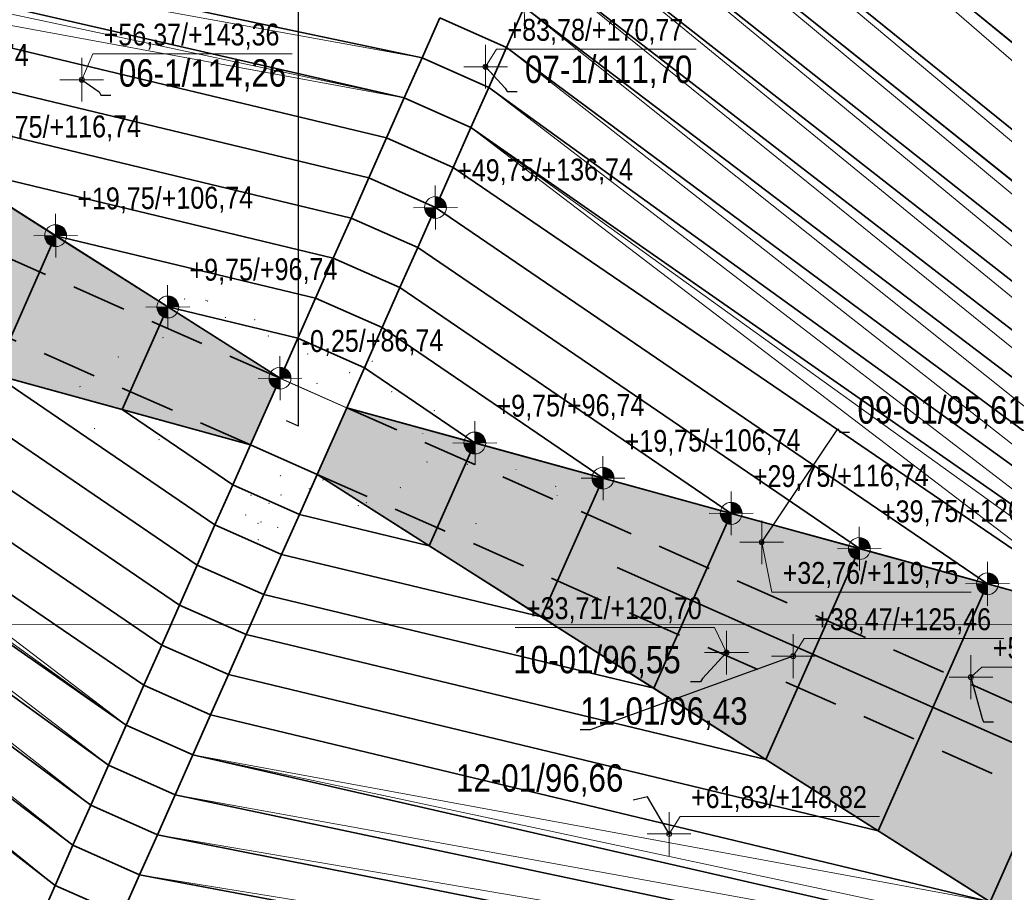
# Model space of a CAD drawing. Header units: metres. Extents: x -1307 to 1311, y -1238 to 1176.
# Tile 5 of 9: x -124 to 326, y -210 to 188. Entities that reach past the tile are written whole.
import ezdxf
from ezdxf.xclip import XClip

# ---------------------------------------------------------------- set-up
doc = ezdxf.new("R2010")
doc.units = ezdxf.units.M
doc.header["$MEASUREMENT"] = 0
doc.header["$XCLIPFRAME"] = 0
for name, pattern in [('Kropki i Kreski', [36, 18, -9, 0, -9]), ('Przerywana długa', [39, 25, -14]), ('Wipeout_Contour', [1, 0, -1])]:
    doc.linetypes.add(name, pattern=pattern)
for name, color, linetype, lineweight in [('450-K Belki21', 37, 'Continuous', 5), ('450-K Belki69', 41, 'Continuous', 13), ('703-L Płaszczyzny podejścia 2D3', 152, 'Continuous', 30), ('703-L Płaszczyzny podejścia 2D38', 171, 'Continuous', 35), ('704-L Płaszczyzny podejścia 3D2', 4, 'Continuous', 20), ('704-L Płaszczyzny podejścia 3D38', 171, 'Continuous', 35), ('704-L Płaszczyzny podejścia 3D93', 254, 'Continuous', 13), ('707-L Rzędne wysokościowe1', 7, 'Continuous', 13), ('707-L Rzędne wysokościowe25', 5, 'Continuous', 13), ('708-L Opisy_ numeracja obiektów dla 1km85', 1, 'Continuous', 25), ('716-L Wymiary opisy dla 1 km1', 7, 'Continuous', 13), ('716-L Wymiary opisy dla 1 km251', 4, 'Continuous', 13), ('722-L Obiekty_Latarnie_ słupy_ anteny1', 7, 'Continuous', 13), ('723-L Obiekty_Latarnie_ słupy_ anteny dla 1km1', 7, 'Continuous', 13), ('810-G Ogólne2', 4, 'Continuous', 20), ('810-G Ogólne3', 152, 'Continuous', 30), ('Zrzut ekranu 2023-11-15 13.18.52_2_01', 7, 'Continuous', 13), ('Zrzut ekranu 2023-11-15 13.18.52_2_701-L Mapa 1km3', 152, 'Continuous', 30), ('Zrzut ekranu 2023-11-15 13.19.05_3_01', 7, 'Continuous', 13), ('Zrzut ekranu 2023-11-15 13.19.05_3_701-L Mapa 1km3', 152, 'Continuous', 30)]:
    doc.layers.add(name, color=color, linetype=linetype, lineweight=lineweight)
for name, color, linetype in [('701-L Mapa 1km', 7, 'Continuous'), ('Zrzut ekranu 2023-11-15 13.18.52_2_701-L Mapa 1km', 7, 'Continuous'), ('Zrzut ekranu 2023-11-15 13.19.05_3_701-L Mapa 1km', 7, 'Continuous')]:
    doc.layers.add(name, color=color, linetype=linetype)
doc.styles.add('STYL_AUTOMATYCZNY_2', font='ARIALN.TTF')
doc.dimstyles.new('STYL_AUTOMATYCZNY__2', dxfattribs={"dimtxt": 0.18, "dimasz": 4.56, "dimexe": 0.18, "dimexo": 0.0625, "dimgap": 0, "dimtad": 0, "dimtih": 1, "dimtoh": 1, "dimdec": 4, "dimzin": 0, "dimdsep": 46, "dimcen": 0.09, "dimadec": 0, "dimazin": 0, "dimtfac": 1, "dimtdec": 4, "dimtmove": 0, "dimatfit": 3, "dimldrblk": 'ARROWHEAD_7', "dimfxl": 1, "dimtolj": 1, "dimtzin": 0, "dimarcsym": 0})
picture_1 = doc.add_image_def('image1.png', size_in_pixel=(3440, 1440))
picture_2 = doc.add_image_def('image2.png', size_in_pixel=(3440, 1440))

# ---------------------------------------------------------------- blocks, each defined once
blk = doc.blocks.new('Rysunek_1_2', base_point=(-2810.53, -749.43))
at = {"color": 254, "linetype": 'Wipeout_Contour', "lineweight": 0, "ltscale": 6143.210791}
blk.add_wipeout([(-1307.19, -88.4), (1310.77, -88.4), (1310.77, 1175.97), (-1307.19, 1175.97)], dxfattribs=at).dxf.layer = 'Zrzut ekranu 2023-11-15 13.18.52_2_701-L Mapa 1km'
at = {"layer": 'Zrzut ekranu 2023-11-15 13.18.52_2_01', "color": 7, "lineweight": 13}
image = blk.add_image(picture_1, insert=(-2810.53, -749.43), size_in_units=(5387.65, 2255.29), dxfattribs=at)
image.set_boundary_path([(-0.5, -0.5), (3439.5, 1439.5)])
blk = doc.blocks.new('Rysunek_2_3', base_point=(-2855.88, -1975.55))
at = {"color": 254, "linetype": 'Wipeout_Contour', "lineweight": 0, "ltscale": 6227.458357}
blk.add_wipeout([(-1307.19, -1238.12), (1310.77, -1238.12), (1310.77, -88.4), (-1307.19, -88.4)], dxfattribs=at).dxf.layer = 'Zrzut ekranu 2023-11-15 13.19.05_3_701-L Mapa 1km'
at = {"layer": 'Zrzut ekranu 2023-11-15 13.19.05_3_01', "color": 7, "lineweight": 13}
image = blk.add_image(picture_2, insert=(-2855.88, -1975.55), size_in_units=(5387.65, 2255.29), dxfattribs=at)
image.set_boundary_path([(-0.5, -0.5), (3439.5, 1439.5)])
blk = doc.blocks.new('ARROWHEAD_7')
at = {"color": 0, "linetype": 'Continuous', "lineweight": 0}
for p, q in [((0, 0), (-1, 0)), ((-0.25, 0), (0.25, 0)), ((0, -0.25), (0, 0.25))]:
    blk.add_line(p, q, dxfattribs=at)
blk.add_circle((0, 0), 0.25, dxfattribs=at)

msp = doc.modelspace()

# ---------------------------------------------------------------- linework, layer by layer
at = {"layer": 'Zrzut ekranu 2023-11-15 13.18.52_2_701-L Mapa 1km3', "color": 152, "linetype": 'Continuous', "lineweight": 30, "flags": 128}
msp.add_lwpolyline([(-1307.1942, -88.4019), (1310.7758, -88.4019), (1310.7758, 1175.9798), (-1307.1942, 1175.9798)], close=True, dxfattribs=at)

# ---------------------------------------------------------------- next in the draw order: block references
at = {"layer": '701-L Mapa 1km', "color": 152, "linetype": 'Continuous', "lineweight": 30}
ref = msp.add_blockref('Rysunek_1_2', (-2810.5258, -749.4348), dxfattribs=at)
XClip(ref).set_block_clipping_path([(-1307.1891663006, -88.3968809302), (1310.770785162, 1175.9748227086)])

# ---------------------------------------------------------------- next in the draw order: hatches: boundary and pattern name
at = {"layer": '707-L Rzędne wysokościowe25', "linetype": 'Continuous', "lineweight": 13}
for points in [[(66.1622, 102.2984), (71.1621, 102.3334), (70.7681, 104.2441), (69.6729, 105.8586), (68.0433, 106.9311), (66.1272, 107.2983)], [(66.1622, 102.2984), (61.1623, 102.2634), (61.5563, 100.3527), (62.6515, 98.7382), (64.2811, 97.6657), (66.1972, 97.2985)], [(-107.2144, 89.4353), (-102.2145, 89.4703), (-102.6085, 91.381), (-103.7036, 92.9955), (-105.3333, 94.068), (-107.2493, 94.4352)], [(-107.2144, 89.4353), (-112.2142, 89.4004), (-111.8203, 87.4897), (-110.7251, 85.8752), (-109.0954, 84.8027), (-107.1794, 84.4355)], [(-56.0049, 56.8993), (-51.0051, 56.9343), (-51.399, 58.845), (-52.4942, 60.4595), (-54.1239, 61.532), (-56.0399, 61.8992)], [(-56.0049, 56.8993), (-61.0048, 56.8643), (-60.6108, 54.9536), (-59.5157, 53.3391), (-57.886, 52.2666), (-55.97, 51.8994)], [(-4.7955, 24.3632), (0.2044, 24.3982), (-0.1896, 26.3089), (-1.2848, 27.9234), (-2.9145, 28.9959), (-4.8305, 29.3631)], [(-4.7955, 24.3632), (-9.7954, 24.3283), (-9.4014, 22.4175), (-8.3062, 20.803), (-6.6766, 19.7306), (-4.7605, 19.3634)], [(84.1511, -5.2069), (89.1509, -5.172), (88.757, -3.2613), (87.6618, -1.6468), (86.0321, -0.5743), (84.1161, -0.2071)], [(84.1511, -5.2069), (79.1512, -5.2419), (79.5452, -7.1526), (80.6404, -8.7671), (82.27, -9.8396), (84.186, -10.2068)], [(142.6528, -21.2863), (147.6527, -21.2513), (147.2587, -19.3406), (146.1635, -17.7261), (144.5339, -16.6537), (142.6178, -16.2864)], [(142.6528, -21.2863), (137.6529, -21.3213), (138.0469, -23.232), (139.1421, -24.8465), (140.7718, -25.919), (142.6878, -26.2862)], [(201.1545, -37.3657), (206.1544, -37.3307), (205.7604, -35.42), (204.6653, -33.8055), (203.0356, -32.733), (201.1196, -32.3658)], [(201.1545, -37.3657), (196.1547, -37.4007), (196.5487, -39.3114), (197.6438, -40.9259), (199.2735, -41.9984), (201.1895, -42.3656)], [(259.6563, -53.4451), (264.6562, -53.4101), (264.2622, -51.4994), (263.167, -49.8849), (261.5373, -48.8124), (259.6213, -48.4452)], [(259.6563, -53.4451), (254.6564, -53.4801), (255.0504, -55.3908), (256.1456, -57.0053), (257.7752, -58.0778), (259.6913, -58.445)], [(318.158, -69.5245), (323.1579, -69.4895), (322.7639, -67.5788), (321.6687, -65.9643), (320.0391, -64.8918), (318.1231, -64.5246)], [(318.158, -69.5245), (313.1581, -69.5594), (313.5521, -71.4702), (314.6473, -73.0847), (316.277, -74.1571), (318.193, -74.5243)]]:
    msp.add_hatch(color=5, dxfattribs=at).paths.add_polyline_path(points)
at = {"layer": '716-L Wymiary opisy dla 1 km251', "linetype": 'Continuous', "lineweight": 35}
msp.add_hatch(color=126, dxfattribs=at).paths.add_polyline_path([(-956.1852, 345.7), (-397.5726, 98.1664), (-18.2863, -6.0816), (-4.7955, 24.3632), (-336.8033, 235.3053), (-895.4159, 482.839)])

# ---------------------------------------------------------------- next in the draw order: linework, layer by layer
at = {"layer": '450-K Belki21', "color": 37, "linetype": 'Continuous', "lineweight": 5}
for p, q in [((-18.2863, -6.0816), (-4.7955, 24.3632)), ((-18.2071, -6.0511), (-4.765, 24.2841)), ((25.6491, 10.8719), (-4.7955, 24.3632)), ((25.5699, 10.8413), (-4.765, 24.2841)), ((12.128, -19.4932), (25.5699, 10.8413)), ((12.1585, -19.5724), (25.6491, 10.8719)), ((-18.2863, -6.0816), (-0.6929, -13.8776)), ((-18.2071, -6.0511), (-0.6686, -13.8228)), ((-0.6929, -13.8776), (-0.6686, -13.8228)), ((1.1905, -14.7122), (12.1585, -19.5724)), ((1.2696, -14.6817), (12.128, -19.4932))]:
    msp.add_line(p, q, dxfattribs=at)
at = {"layer": '450-K Belki69', "color": 41, "linetype": 'Kropki i Kreski', "lineweight": 13}
for p, q in [((-18.2863, -6.0816), (-4.7955, 24.3632)), ((25.6491, 10.8719), (-4.7955, 24.3632)), ((12.1585, -19.5724), (25.6491, 10.8719)), ((-18.2863, -6.0816), (-0.6929, -13.8776)), ((1.1905, -14.7122), (12.1585, -19.5724))]:
    msp.add_line(p, q, dxfattribs=at)
at = {"layer": '703-L Płaszczyzny podejścia 2D3', "color": 152, "linetype": 'Continuous', "lineweight": 30}
msp.add_line((3.6815, 2.3954), (3.6815, 1031.9544), dxfattribs=at)
at = {"layer": '703-L Płaszczyzny podejścia 2D38', "color": 171, "linetype": 'Continuous', "lineweight": 35}
for p, q in [((60.0251, 170.6448), (-420.0009, 272.172)), ((51.9225, 152.3596), (-365.1453, 247.8643)), ((-4.7955, 24.3632), (-336.8033, 235.3053)), ((-18.2863, -6.0816), (-397.5726, 98.1664))]:
    msp.add_line(p, q, dxfattribs=at)
at = {"layer": '703-L Płaszczyzny podejścia 2D38', "color": 171, "linetype": 'Przerywana długa', "lineweight": 35}
for p, q in [((-4.7955, 24.3632), (-360.4425, 181.9583)), ((-18.2863, -6.0816), (-373.9333, 151.5134))]:
    msp.add_line(p, q, dxfattribs=at)
at = {"layer": '704-L Płaszczyzny podejścia 3D2', "color": 4, "linetype": 'Continuous', "lineweight": 20, "flags": 128}
for points in [[(-4.7955, 24.3632), (3.3071, 42.6484)], [(3.3071, 42.6484), (33.7519, 29.1576)], [(33.7519, 29.1576), (25.6493, 10.8724)], [(25.6493, 10.8724), (-4.7955, 24.3632)]]:
    msp.add_lwpolyline(points, dxfattribs=at)
at = {"layer": '704-L Płaszczyzny podejścia 3D38', "color": 171, "linetype": 'Continuous', "lineweight": 35, "flags": 128}
for points in [[(35.7174, 115.7892), (-260.8426, 187.0435), (-312.052, 219.5796)], [(-312.052, 219.5796), (43.8199, 134.0744)], [(106.6751, 193.7244), (98.5725, 175.4392)], [(60.0251, 170.6448), (68.1276, 188.93)], [(68.1276, 188.93), (98.5725, 175.4392)], [(98.5725, 175.4392), (68.1276, 188.93)], [(27.6148, 97.504), (-209.6332, 154.5075), (-260.8426, 187.0435)], [(-260.8426, 187.0435), (35.7174, 115.7892)], [(98.5725, 175.4392), (90.4699, 157.154)], [(51.9225, 152.3596), (60.0251, 170.6448)], [(60.0251, 170.6448), (90.4699, 157.154)], [(90.4699, 157.154), (60.0251, 170.6448)], [(19.5122, 79.2188), (-158.4238, 121.9714), (-209.6332, 154.5075)], [(-209.6332, 154.5075), (27.6148, 97.504)], [(90.4699, 157.154), (82.3673, 138.8688)], [(43.8199, 134.0744), (51.9225, 152.3596)], [(51.9225, 152.3596), (82.3673, 138.8688)], [(82.3673, 138.8688), (51.9225, 152.3596)], [(82.3673, 138.8688), (74.2648, 120.5836)], [(43.8199, 134.0744), (35.7174, 115.7892)], [(35.7174, 115.7892), (43.8199, 134.0744)], [(43.8199, 134.0744), (74.2648, 120.5836)], [(74.2648, 120.5836), (43.8199, 134.0744)], [(-158.4238, 121.9714), (-107.2144, 89.4353)], [(11.4096, 60.9336), (-107.2144, 89.4353), (-158.4238, 121.9714)], [(-158.4238, 121.9714), (19.5122, 79.2188)], [(66.1622, 102.2984), (74.2648, 120.5836)], [(74.2648, 120.5836), (66.1622, 102.2984)], [(74.2648, 120.5836), (376.6598, -85.6039)], [(35.7174, 115.7892), (27.6148, 97.504)], [(27.6148, 97.504), (35.7174, 115.7892)], [(35.7174, 115.7892), (66.1622, 102.2984)], [(66.1622, 102.2984), (35.7174, 115.7892)], [(58.0596, 84.0132), (66.1622, 102.2984)], [(66.1622, 102.2984), (58.0596, 84.0132)], [(66.1622, 102.2984), (318.158, -69.5245)], [(376.6598, -85.6039), (318.158, -69.5245), (66.1622, 102.2984)], [(27.6148, 97.504), (19.5122, 79.2188)], [(19.5122, 79.2188), (27.6148, 97.504)], [(27.6148, 97.504), (58.0596, 84.0132)], [(58.0596, 84.0132), (27.6148, 97.504)], [(-135.2898, 26.0771), (-107.2144, 89.4353)], [(-107.2144, 89.4353), (-135.2898, 26.0771)], [(-107.2144, 89.4353), (-56.0049, 56.8993)], [(-107.2144, 89.4353), (11.4096, 60.9336)], [(3.3071, 42.6484), (-56.0049, 56.8993), (-107.2144, 89.4353)], [(49.9571, 65.728), (58.0596, 84.0132)], [(58.0596, 84.0132), (49.9571, 65.728)], [(58.0596, 84.0132), (259.6563, -53.4451)], [(318.158, -69.5245), (259.6563, -53.4451), (58.0596, 84.0132)], [(19.5122, 79.2188), (11.4096, 60.9336)], [(11.4096, 60.9336), (19.5122, 79.2188)], [(19.5122, 79.2188), (49.9571, 65.728)], [(49.9571, 65.728), (19.5122, 79.2188)], [(-310.795, 74.3153), (-252.2933, 58.2359), (-50.6966, -79.2224)], [(41.8545, 47.4428), (49.9571, 65.728)], [(49.9571, 65.728), (41.8545, 47.4428)], [(49.9571, 65.728), (201.1545, -37.3657)], [(259.6563, -53.4451), (201.1545, -37.3657), (49.9571, 65.728)], [(11.4096, 60.9336), (3.3071, 42.6484)], [(3.3071, 42.6484), (11.4096, 60.9336)], [(11.4096, 60.9336), (41.8545, 47.4428)], [(41.8545, 47.4428), (11.4096, 60.9336)], [(-50.6966, -79.2224), (-252.2933, 58.2359)], [(-252.2933, 58.2359), (-193.7915, 42.1565), (-42.594, -60.9372)], [(-56.0049, 56.8993), (-76.788, 9.9978)], [(-76.788, 9.9978), (-56.0049, 56.8993)], [(-4.7955, 24.3632), (-56.0049, 56.8993)], [(-56.0049, 56.8993), (3.3071, 42.6484)], [(-56.0049, 56.8993), (-4.7955, 24.3632)], [(33.7519, 29.1576), (41.8545, 47.4428)], [(41.8545, 47.4428), (33.7519, 29.1576)], [(41.8545, 47.4428), (142.6528, -21.2863)], [(201.1545, -37.3657), (142.6528, -21.2863), (41.8545, 47.4428)], [(-42.594, -60.9372), (-193.7915, 42.1565)], [(-193.7915, 42.1565), (-135.2898, 26.0771), (-34.4914, -42.652)], [(3.3071, 42.6484), (-4.7955, 24.3632)], [(33.7519, 29.1576), (3.3071, 42.6484)], [(25.6493, 10.8724), (33.7519, 29.1576)], [(33.7519, 29.1576), (84.1511, -5.2069)], [(142.6528, -21.2863), (84.1511, -5.2069), (33.7519, 29.1576)], [(-76.788, 9.9978), (-135.2898, 26.0771)], [(-135.2898, 26.0771), (-76.788, 9.9978), (-26.3889, -24.3668)], [(-34.4914, -42.652), (-135.2898, 26.0771)], [(-4.7955, 24.3632), (-18.2863, -6.0816)], [(-26.3889, -24.3668), (-76.788, 9.9978)], [(-76.788, 9.9978), (-18.2863, -6.0816)], [(-18.2863, -6.0816), (-76.788, 9.9978)], [(12.1585, -19.5724), (25.6493, 10.8724)], [(84.1511, -5.2069), (25.6493, 10.8724)], [(25.6493, 10.8724), (84.1511, -5.2069)], [(-18.2863, -6.0816), (-26.3889, -24.3668)], [(-26.3889, -24.3668), (-18.2863, -6.0816)], [(-18.2863, -6.0816), (12.1585, -19.5724)], [(63.368, -52.1085), (84.1511, -5.2069)], [(84.1511, -5.2069), (63.368, -52.1085)], [(84.1511, -5.2069), (142.6528, -21.2863)], [(4.056, -37.8576), (12.1585, -19.5724)], [(12.1585, -19.5724), (4.056, -37.8576)], [(12.1585, -19.5724), (63.368, -52.1085)], [(63.368, -52.1085), (12.1585, -19.5724)], [(142.6528, -21.2863), (114.5774, -84.6445)], [(114.5774, -84.6445), (142.6528, -21.2863)], [(142.6528, -21.2863), (201.1545, -37.3657)], [(-26.3889, -24.3668), (-34.4914, -42.652)], [(-34.4914, -42.652), (-26.3889, -24.3668)], [(-26.3889, -24.3668), (4.056, -37.8576)], [(4.056, -37.8576), (-26.3889, -24.3668)], [(-4.0466, -56.1428), (4.056, -37.8576)], [(4.056, -37.8576), (-4.0466, -56.1428)], [(63.368, -52.1085), (4.056, -37.8576)], [(4.056, -37.8576), (63.368, -52.1085), (114.5774, -84.6445)], [(201.1545, -37.3657), (259.6563, -53.4451)], [(-34.4914, -42.652), (-42.594, -60.9372)], [(-42.594, -60.9372), (-34.4914, -42.652)], [(-4.0466, -56.1428), (-34.4914, -42.652)], [(-34.4914, -42.652), (-4.0466, -56.1428)], [(114.5774, -84.6445), (63.368, -52.1085)], [(259.6563, -53.4451), (318.158, -69.5245)], [(-12.1492, -74.428), (-4.0466, -56.1428)], [(-4.0466, -56.1428), (-12.1492, -74.428)], [(114.5774, -84.6445), (-4.0466, -56.1428)], [(-42.594, -60.9372), (-50.6966, -79.2224)], [(-50.6966, -79.2224), (-42.594, -60.9372)], [(-12.1492, -74.428), (-42.594, -60.9372)], [(-42.594, -60.9372), (-12.1492, -74.428)], [(318.158, -69.5245), (376.6598, -85.6039)]]:
    msp.add_lwpolyline(points, dxfattribs=at)
at = {"layer": '704-L Płaszczyzny podejścia 3D93', "color": 254, "linetype": 'Continuous', "lineweight": 13, "flags": 128}
for points in [[(60.0251, 170.6448), (-365.1453, 247.8643), (-420.0009, 272.172)], [(-420.0009, 272.172), (60.0251, 170.6448)], [(60.0251, 170.6448), (-420.0009, 272.172)], [(51.9225, 152.3596), (-336.8033, 235.3053), (-365.1453, 247.8643)], [(-365.1453, 247.8643), (51.9225, 152.3596)], [(-365.1453, 247.8643), (60.0251, 170.6448)], [(51.9225, 152.3596), (-365.1453, 247.8643)], [(51.9225, 152.3596), (-312.052, 219.5796), (-336.8033, 235.3053)], [(-336.8033, 235.3053), (51.9225, 152.3596)], [(-312.052, 219.5796), (51.9225, 152.3596)], [(43.8199, 134.0744), (-312.052, 219.5796)], [(98.5725, 175.4392), (106.6751, 193.7244)], [(68.1276, 188.93), (60.0251, 170.6448)], [(90.4699, 157.154), (98.5725, 175.4392)], [(60.0251, 170.6448), (51.9225, 152.3596)], [(82.3673, 138.8688), (90.4699, 157.154)], [(51.9225, 152.3596), (43.8199, 134.0744)], [(74.2648, 120.5836), (82.3673, 138.8688)], [(82.3673, 138.8688), (376.6598, -85.6039)], [(376.6598, -85.6039), (74.2648, 120.5836)]]:
    msp.add_lwpolyline(points, dxfattribs=at)
at = {"layer": '707-L Rzędne wysokościowe25', "color": 5, "linetype": 'Continuous', "lineweight": 13}
for p, q in [((106.745, 183.7246), (106.6051, 203.7241)), ((89.0468, 156.5924), (89.0468, 176.5924)), ((-95.3062, 160.6612), (-90.3062, 172.4392)), ((-90.3062, 172.4392), (0.8221, 172.4392)), ((89.0468, 166.5924), (94.0468, 174.5924)), ((94.0468, 174.5924), (185.1751, 174.5924)), ((-95.3062, 150.6612), (-95.3062, 170.6612)), ((79.0468, 166.5924), (99.0468, 166.5924)), ((-105.3062, 160.6612), (-85.3062, 160.6612)), ((66.2322, 92.2987), (66.0922, 112.2982)), ((-107.1444, 79.4356), (-107.2843, 99.4351)), ((56.1624, 102.2285), (76.162, 102.3684)), ((-117.2141, 89.3654), (-97.2146, 89.5053)), ((-55.935, 46.8995), (-56.0749, 66.899)), ((-66.0047, 56.8293), (-46.0052, 56.9692)), ((-4.7256, 14.3635), (-4.8655, 34.363)), ((-14.7953, 24.2933), (5.2042, 24.4332)), ((84.221, -15.2067), (84.0811, 4.7928)), ((74.1513, -5.2769), (94.1508, -5.137)), ((142.7228, -31.2861), (142.5829, -11.2866)), ((132.6531, -21.3563), (152.6526, -21.2164)), ((201.2245, -47.3655), (201.0846, -27.366)), ((191.1548, -37.4357), (211.1543, -37.2958)), ((215.0862, -60.5655), (215.0862, -40.5655)), ((259.7262, -63.4448), (259.5863, -43.4453)), ((205.0862, -50.5655), (225.0862, -50.5655)), ((215.0862, -50.5655), (219.6394, -73.4042)), ((249.6565, -53.515), (269.656, -53.3751)), ((318.228, -79.5242), (318.0881, -59.5247)), ((308.1583, -69.5944), (328.1578, -69.4545)), ((219.6394, -73.4042), (310.7677, -73.4042))]:
    msp.add_line(p, q, dxfattribs=at)
for centre in [(66.1622, 102.2984), (-107.2144, 89.4353), (-56.0049, 56.8993), (-4.7955, 24.3632), (84.1511, -5.2069), (142.6528, -21.2863), (201.1545, -37.3657), (259.6563, -53.4451), (318.158, -69.5245)]:
    msp.add_circle(centre, 5, dxfattribs=at)
at = {"layer": '716-L Wymiary opisy dla 1 km1', "color": 7, "linetype": 'Continuous', "lineweight": 13, "flags": 128}
msp.add_lwpolyline([(-956.1852, 345.7), (-397.5726, 98.1664), (-18.2863, -6.0816), (-4.7955, 24.3632), (-336.8033, 235.3053), (-895.4159, 482.839)], close=True, dxfattribs=at)
at = {"layer": '722-L Obiekty_Latarnie_ słupy_ anteny1', "color": 7, "linetype": 'Continuous', "lineweight": 13, "flags": 128}
for points in [[(-48.3797, 60.4422), (-48.309, 60.5129), (-48.3797, 60.5836), (-48.4504, 60.5129)], [(-38.5197, 59.7822), (-38.449, 59.8529), (-38.5197, 59.9236), (-38.5904, 59.8529)], [(-37.8297, 59.5022), (-37.759, 59.5729), (-37.8297, 59.6436), (-37.9004, 59.5729)], [(-29.7321, 52.0429), (-29.6614, 52.1136), (-29.7321, 52.1843), (-29.8028, 52.1136)], [(-16.3237, 50.9971), (-16.253, 51.0678), (-16.3237, 51.1385), (-16.3944, 51.0678)], [(-58.1897, 42.8419), (-58.119, 42.9126), (-58.1897, 42.9833), (-58.2604, 42.9126)], [(-10.1406, 43.5199), (-10.0699, 43.5906), (-10.1406, 43.6613), (-10.2113, 43.5906)], [(-78.6291, 33.9873), (-78.5584, 34.058), (-78.6291, 34.1287), (-78.6998, 34.058)], [(7.8388, 35.2756), (7.9095, 35.3463), (7.8388, 35.417), (7.7681, 35.3463)], [(37.3439, 32.0429), (37.4146, 32.1136), (37.3439, 32.1843), (37.2732, 32.1136)], [(34.2243, 29.1106), (34.295, 29.1814), (34.2243, 29.2521), (34.1536, 29.1814)], [(27.0001, 26.7796), (27.0708, 26.8503), (27.0001, 26.921), (26.9294, 26.8503)], [(-96.0652, 20.4334), (-95.9945, 20.5041), (-96.0652, 20.5748), (-96.1359, 20.5041)], [(12.0832, 21.8943), (12.1539, 21.965), (12.0832, 22.0357), (12.0125, 21.965)], [(46.2023, 18.1439), (46.273, 18.2146), (46.2023, 18.2853), (46.1316, 18.2146)], [(65.5946, 9.5095), (65.6653, 9.5802), (65.5946, 9.6509), (65.5239, 9.5802)], [(-105.8451, 6.0833), (-105.7744, 6.154), (-105.8451, 6.2247), (-105.9158, 6.154)], [(-89.4499, 1.2582), (-89.3791, 1.3289), (-89.4499, 1.3996), (-89.5206, 1.3289)], [(-59.9797, -3.7678), (-59.909, -3.6971), (-59.9797, -3.6264), (-60.0504, -3.6971)], [(60.4056, -1.0792), (60.4764, -1.0085), (60.4056, -0.9378), (60.3349, -1.0085)], [(81.6155, -7.5094), (81.6862, -7.4387), (81.6155, -7.368), (81.5448, -7.4387)], [(62.3203, -14.0078), (62.391, -13.9371), (62.3203, -13.8664), (62.2496, -13.9371)], [(80.7531, -14.9739), (80.8238, -14.9032), (80.7531, -14.8325), (80.6824, -14.9032)], [(102.9967, -17.3899), (103.0674, -17.3192), (102.9967, -17.2485), (102.926, -17.3192)], [(-4.6197, -20.2478), (-4.549, -20.1771), (-4.6197, -20.1064), (-4.6904, -20.1771)], [(14.9003, -22.1478), (14.971, -22.0771), (14.9003, -22.0064), (14.8296, -22.0771)], [(8.5903, -26.1778), (8.661, -26.1071), (8.5903, -26.0364), (8.5196, -26.1071)], [(50.2003, -25.6278), (50.271, -25.5571), (50.2003, -25.4864), (50.1296, -25.5571)], [(121.0925, -25.1134), (121.1632, -25.0426), (121.0925, -24.9719), (121.0217, -25.0426)], [(-17.9699, -29.1289), (-17.8992, -29.0582), (-17.9699, -28.9875), (-18.0406, -29.0582)], [(-4.2797, -29.0878), (-4.209, -29.0171), (-4.2797, -28.9464), (-4.3504, -29.0171)], [(121.7281, -29.2531), (121.7988, -29.1824), (121.7281, -29.1117), (121.6574, -29.1824)], [(-9.813, -32.8368), (-9.7423, -32.7661), (-9.813, -32.6954), (-9.8837, -32.7661)], [(30.8983, -33.8634), (30.969, -33.7927), (30.8983, -33.7219), (30.8276, -33.7927)], [(34.6803, -32.5378), (34.751, -32.4671), (34.6803, -32.3964), (34.6096, -32.4671)], [(-20.4397, -38.1178), (-20.369, -38.0471), (-20.4397, -37.9764), (-20.5104, -38.0471)], [(-14.8101, -41.9535), (-14.7394, -41.8828), (-14.8101, -41.8121), (-14.8808, -41.8828)], [(-13.4049, -41.3157), (-13.3341, -41.245), (-13.4049, -41.1743), (-13.4756, -41.245)], [(-5.8197, -43.8378), (-5.749, -43.7671), (-5.8197, -43.6964), (-5.8904, -43.7671)], [(84.7085, -42.0754), (84.7792, -42.0047), (84.7085, -41.934), (84.6378, -42.0047)], [(-14.7197, -49.4678), (-14.649, -49.3971), (-14.7197, -49.3264), (-14.7904, -49.3971)]]:
    msp.add_lwpolyline(points, close=True, dxfattribs=at)
at = {"layer": '723-L Obiekty_Latarnie_ słupy_ anteny dla 1km1', "color": 7, "linetype": 'Continuous', "lineweight": 13, "flags": 128}
for points in [[(89.0468, 166.5217), (89.1175, 166.5924), (89.0468, 166.6631), (88.9761, 166.5924)], [(-95.3062, 160.5905), (-95.2355, 160.6612), (-95.3062, 160.7319), (-95.3769, 160.6612)], [(215.0862, -50.6362), (215.1569, -50.5655), (215.0862, -50.4948), (215.0155, -50.5655)]]:
    msp.add_lwpolyline(points, close=True, dxfattribs=at)
at = {"layer": '810-G Ogólne2', "color": 4, "linetype": 'Continuous', "lineweight": 20}
msp.add_lwpolyline([(-18.2863, -6.0816), (-4.7955, 24.3632), (25.6493, 10.8724), (12.1585, -19.5724)], close=True, dxfattribs=at)
at = {"layer": '810-G Ogólne3', "color": 152, "linetype": 'Continuous', "lineweight": 30}
msp.add_line((3.6815, 2.3954), (-1.8238, 4.835), dxfattribs=at)
at = {"layer": 'Zrzut ekranu 2023-11-15 13.19.05_3_701-L Mapa 1km3', "color": 152, "linetype": 'Continuous', "lineweight": 30, "flags": 128}
msp.add_lwpolyline([(-1307.1942, -1238.1232), (1310.7758, -1238.1232), (1310.7758, -88.3919), (-1307.1942, -88.3919)], close=True, dxfattribs=at)

# ---------------------------------------------------------------- next in the draw order: texts
at = {"layer": '707-L Rzędne wysokościowe1', "color": 7, "lineweight": 13, "char_height": 10, "attachment_point": 7, "style": 'STYL_AUTOMATYCZNY_2'}
for s, insert in [('\\A1;{\\pql;\\fArial Narrow|b0|i0|c238|p0;\\W1.000000;+56,37/+143,36}', (-85.3062, 174.4392)), ('\\A1;{\\pql;\\fArial Narrow|b0|i0|c238|p0;\\W1.000000;+83,78/+170,77}', (99.0468, 176.5924)), ('\\A1;{\\pql;\\fArial Narrow|b0|i0|c238|p0;\\W1.000000;+32,76/+119,75}', (224.6394, -71.4042))]:
    msp.add_mtext(s, dxfattribs=dict(at, insert=insert))
at = {"layer": '707-L Rzędne wysokościowe1', "color": 7, "lineweight": 13, "char_height": 10, "attachment_point": 7, "rotation": 0.400809, "style": 'STYL_AUTOMATYCZNY_2'}
for s, insert in [('\\A1;{\\pql;\\fArial Narrow|b0|i0|c238|p0;\\W1.000000;+39,75/+126,74}', (-199.7034, 164.5772)), ('\\A1;{\\pql;\\fArial Narrow|b0|i0|c238|p0;\\W1.000000;+29,75/+116,74}', (-148.494, 132.0411)), ('\\A1;{\\pql;\\fArial Narrow|b0|i0|c238|p0;\\W1.000000;+49,75/+136,74}', (76.092, 112.3681)), ('\\A1;{\\pql;\\fArial Narrow|b0|i0|c238|p0;\\W1.000000;+19,75/+106,74}', (-97.2846, 99.5051)), ('\\A1;{\\pql;\\fArial Narrow|b0|i0|c238|p0;\\W1.000000;+9,75/+96,74}', (-46.0751, 66.969)), ('\\A1;{\\pql;\\fArial Narrow|b0|i0|c238|p0;\\W1.000000;-0,25/+86,74}', (5.1343, 34.4329)), ('\\A1;{\\pql;\\fArial Narrow|b0|i0|c238|p0;\\W1.000000;+9,75/+96,74}', (94.0809, 4.8628)), ('\\A1;{\\pql;\\fArial Narrow|b0|i0|c238|p0;\\W1.000000;+19,75/+106,74}', (152.5826, -11.2166)), ('\\A1;{\\pql;\\fArial Narrow|b0|i0|c238|p0;\\W1.000000;+29,75/+116,74}', (211.0844, -27.296)), ('\\A1;{\\pql;\\fArial Narrow|b0|i0|c238|p0;\\W1.000000;+39,75/+126,74}', (269.5861, -43.3754))]:
    msp.add_mtext(s, dxfattribs=dict(at, insert=insert))
at = {"layer": '708-L Opisy_ numeracja obiektów dla 1km85', "color": 1, "linetype": 'Continuous', "lineweight": 25, "char_height": 12.5, "attachment_point": 7, "style": 'STYL_AUTOMATYCZNY_2'}
for s, insert in [('\\A1;{\\pql;\\fArial Narrow|b0|i0|c238|p0;\\W1.000000;06-1\\fArial Narrow|b0|i0|c238|p0;\\W1.000000;/\\fArial Narrow|b0|i0|c238|p0;\\W1.000000;114,26}', (-78.3803, 155.1834)), ('\\A1;{\\pql;\\fArial Narrow|b0|i0|c238|p0;\\W1.000000;07-1\\fArial Narrow|b0|i0|c238|p0;\\W1.000000;/\\fArial Narrow|b0|i0|c238|p0;\\W1.000000;111,70}', (107.0206, 156.8567)), ('\\A1;{\\pql;\\fArial Narrow|b0|i0|c238|p0;\\W1.000000;09-01\\fArial Narrow|b0|i0|c238|p0;\\W1.000000;/\\fArial Narrow|b0|i0|c238|p0;\\W1.000000;95,61}', (258.842, 1.2839))]:
    msp.add_mtext(s, dxfattribs=dict(at, insert=insert))

# ---------------------------------------------------------------- next in the draw order: leaders
at = {"layer": '708-L Opisy_ numeracja obiektów dla 1km85', "color": 1, "linetype": 'Continuous', "lineweight": 25, "annotation_type": 0, "has_hookline": 1, "hookline_direction": 0}
for points, text_width in [([(89.0468, 166.5924), (98.0227, 156.8567), (98.8606, 155.3114), (103.4206, 155.3114)], 75.2252), ([(-95.3062, 160.6612), (-87.3782, 155.1834), (-86.5403, 153.6382), (-81.9803, 153.6382)], 75.2503), ([(215.0862, -50.5655), (249.8441, 1.2839), (250.682, -0.2614), (255.242, -0.2614)], 73.2858)]:
    msp.add_leader(points, dimstyle='STYL_AUTOMATYCZNY__2', dxfattribs=dict(at, text_width=text_width))

# ---------------------------------------------------------------- next in the draw order: block references
at = {"layer": '701-L Mapa 1km', "color": 152, "linetype": 'Continuous', "lineweight": 30}
ref = msp.add_blockref('Rysunek_2_3', (-2855.8846, -1975.5479), dxfattribs=at)
XClip(ref).set_block_clipping_path([(-1307.1891663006, -1238.1181608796), (1310.770785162, -88.3968809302)])

# ---------------------------------------------------------------- next in the draw order: hatches: boundary and pattern name
at = {"layer": '716-L Wymiary opisy dla 1 km251', "linetype": 'Continuous', "lineweight": 35}
msp.add_hatch(color=126, dxfattribs=at).paths.add_polyline_path([(12.1585, -19.5724), (25.6493, 10.8724), (404.9356, -93.3756), (963.5483, -340.9092), (902.779, -478.0481), (344.1663, -230.5145)])

# ---------------------------------------------------------------- next in the draw order: linework, layer by layer
at = {"layer": '703-L Płaszczyzny podejścia 2D3', "color": 152, "linetype": 'Continuous', "lineweight": 30}
msp.add_circle((8.2273, 10.355), 1021.6593, dxfattribs=at)
at = {"layer": '703-L Płaszczyzny podejścia 2D38', "color": 171, "linetype": 'Continuous', "lineweight": 35}
for p, q in [((963.5483, -340.9092), (160.6922, 315.6257)), ((147.1879, 285.1503), (872.1223, -300.3963)), ((817.2667, -276.0886), (139.0854, 266.8652)), ((130.9828, 248.58), (762.4111, -251.7809)), ((707.5556, -227.4731), (122.8802, 230.2948)), ((114.7776, 212.0096), (652.7, -203.1654)), ((-107.4146, -207.2187), (-645.3369, 207.9563)), ((597.8444, -178.8577), (106.6751, 193.7244)), ((-590.4814, 183.6485), (-99.312, -188.9336)), ((542.9888, -154.55), (98.5725, 175.4392)), ((-535.6258, 159.3408), (-91.2095, -170.6484)), ((90.4699, 157.154), (488.1332, -130.2423)), ((-83.1069, -152.3632), (-480.7702, 135.0331)), ((82.3673, 138.8688), (433.2777, -105.9345)), ((-75.0043, -134.078), (-425.9146, 110.7254)), ((25.6493, 10.8724), (404.9356, -93.3756)), ((12.1585, -19.5724), (344.1663, -230.5145)), ((149.1653, -62.0717), (456.6539, -198.3266)), ((-44.5595, -147.5688), (372.5084, -243.0735)), ((-52.662, -165.854), (427.3639, -267.3812)), ((482.2195, -291.6889), (-60.7646, -184.1391)), ((537.0751, -315.9967), (-68.8672, -202.4243))]:
    msp.add_line(p, q, dxfattribs=at)
at = {"layer": '703-L Płaszczyzny podejścia 2D38', "color": 171, "linetype": 'Przerywana długa', "lineweight": 35}
for p, q in [((25.6493, 10.8724), (381.2963, -146.7226)), ((12.1585, -19.5724), (367.8056, -177.1675))]:
    msp.add_line(p, q, dxfattribs=at)
at = {"layer": '704-L Płaszczyzny podejścia 3D38', "color": 171, "linetype": 'Continuous', "lineweight": 35, "flags": 128}
for points in [[(-66.9017, -115.7928), (-369.2967, 90.3947)], [(-369.2967, 90.3947), (-310.795, 74.3153), (-58.7992, -97.5076)], [(-58.7992, -97.5076), (-310.795, 74.3153)], [(201.1545, -37.3657), (165.7868, -117.1806)], [(165.7868, -117.1806), (201.1545, -37.3657)], [(259.6563, -53.4451), (216.9962, -149.7166)], [(216.9962, -149.7166), (259.6563, -53.4451)], [(-4.0466, -56.1428), (114.5774, -84.6445), (165.7868, -117.1806)], [(318.158, -69.5245), (268.2057, -182.2527)], [(268.2057, -182.2527), (318.158, -69.5245)], [(-20.2517, -92.7132), (-12.1492, -74.428)], [(-12.1492, -74.428), (-20.2517, -92.7132)], [(165.7868, -117.1806), (-12.1492, -74.428)], [(-12.1492, -74.428), (165.7868, -117.1806), (216.9962, -149.7166)], [(-50.6966, -79.2224), (-58.7992, -97.5076)], [(-58.7992, -97.5076), (-50.6966, -79.2224)], [(-20.2517, -92.7132), (-50.6966, -79.2224)], [(-50.6966, -79.2224), (-20.2517, -92.7132)], [(165.7868, -117.1806), (114.5774, -84.6445)], [(376.6598, -85.6039), (319.4151, -214.7887)], [(319.4151, -214.7887), (376.6598, -85.6039)], [(-28.3543, -110.9984), (-20.2517, -92.7132)], [(-20.2517, -92.7132), (-28.3543, -110.9984)], [(216.9962, -149.7166), (-20.2517, -92.7132)], [(-20.2517, -92.7132), (216.9962, -149.7166), (268.2057, -182.2527)], [(-58.7992, -97.5076), (-66.9017, -115.7928)], [(-66.9017, -115.7928), (-58.7992, -97.5076)], [(-28.3543, -110.9984), (-58.7992, -97.5076)], [(-58.7992, -97.5076), (-28.3543, -110.9984)], [(-36.4569, -129.2836), (-28.3543, -110.9984)], [(-28.3543, -110.9984), (-36.4569, -129.2836)], [(268.2057, -182.2527), (-28.3543, -110.9984)], [(-28.3543, -110.9984), (268.2057, -182.2527), (319.4151, -214.7887)], [(-75.0043, -134.078), (-66.9017, -115.7928)], [(-36.4569, -129.2836), (-66.9017, -115.7928)], [(-66.9017, -115.7928), (-36.4569, -129.2836)], [(216.9962, -149.7166), (165.7868, -117.1806)], [(-36.4569, -129.2836), (-44.5595, -147.5688)], [(319.4151, -214.7887), (-36.4569, -129.2836)], [(-83.1069, -152.3632), (-75.0043, -134.078)], [(-44.5595, -147.5688), (-75.0043, -134.078)], [(-75.0043, -134.078), (-44.5595, -147.5688)], [(-44.5595, -147.5688), (-52.662, -165.854)], [(-91.2095, -170.6484), (-83.1069, -152.3632)], [(-52.662, -165.854), (-83.1069, -152.3632)], [(-83.1069, -152.3632), (-52.662, -165.854)], [(268.2057, -182.2527), (216.9962, -149.7166)], [(-52.662, -165.854), (-60.7646, -184.1391)], [(-99.312, -188.9336), (-91.2095, -170.6484)], [(-60.7646, -184.1391), (-91.2095, -170.6484)], [(-91.2095, -170.6484), (-60.7646, -184.1391)], [(-60.7646, -184.1391), (-68.8672, -202.4243)], [(319.4151, -214.7887), (268.2057, -182.2527)], [(-107.4146, -207.2187), (-99.312, -188.9336)], [(-68.8672, -202.4243), (-99.312, -188.9336)], [(-99.312, -188.9336), (-68.8672, -202.4243)], [(-68.8672, -202.4243), (-76.9698, -220.7095)], [(-115.5172, -225.5039), (-107.4146, -207.2187)], [(-76.9698, -220.7095), (-107.4146, -207.2187)], [(-107.4146, -207.2187), (-76.9698, -220.7095)]]:
    msp.add_lwpolyline(points, dxfattribs=at)
at = {"layer": '704-L Płaszczyzny podejścia 3D93', "color": 254, "linetype": 'Continuous', "lineweight": 13, "flags": 128}
for points in [[(160.6922, 315.6257), (963.5483, -340.9092)], [(963.5483, -340.9092), (872.1223, -300.3963), (160.6922, 315.6257)], [(160.6922, 315.6257), (872.1223, -300.3963)], [(147.1879, 285.1503), (872.1223, -300.3963)], [(872.1223, -300.3963), (817.2667, -276.0886), (147.1879, 285.1503)], [(147.1879, 285.1503), (817.2667, -276.0886)], [(872.1223, -300.3963), (147.1879, 285.1503)], [(139.0854, 266.8652), (817.2667, -276.0886)], [(817.2667, -276.0886), (762.4111, -251.7809), (139.0854, 266.8652)], [(139.0854, 266.8652), (762.4111, -251.7809)], [(817.2667, -276.0886), (139.0854, 266.8652)], [(130.9828, 248.58), (762.4111, -251.7809)], [(762.4111, -251.7809), (707.5556, -227.4731), (130.9828, 248.58)], [(130.9828, 248.58), (707.5556, -227.4731)], [(762.4111, -251.7809), (130.9828, 248.58)], [(122.8802, 230.2948), (707.5556, -227.4731)], [(707.5556, -227.4731), (652.7, -203.1654), (122.8802, 230.2948)], [(122.8802, 230.2948), (652.7, -203.1654)], [(707.5556, -227.4731), (122.8802, 230.2948)], [(114.7776, 212.0096), (652.7, -203.1654)], [(652.7, -203.1654), (597.8444, -178.8577), (114.7776, 212.0096)], [(114.7776, 212.0096), (597.8444, -178.8577)], [(652.7, -203.1654), (114.7776, 212.0096)], [(-107.4146, -207.2187), (-645.3369, 207.9563)], [(-645.3369, 207.9563), (-590.4814, 183.6485), (-107.4146, -207.2187)], [(-645.3369, 207.9563), (-107.4146, -207.2187)], [(106.6751, 193.7244), (597.8444, -178.8577)], [(597.8444, -178.8577), (542.9888, -154.55), (106.6751, 193.7244)], [(106.6751, 193.7244), (542.9888, -154.55)], [(597.8444, -178.8577), (106.6751, 193.7244)], [(-99.312, -188.9336), (-590.4814, 183.6485)], [(-590.4814, 183.6485), (-535.6258, 159.3408), (-99.312, -188.9336)], [(-590.4814, 183.6485), (-99.312, -188.9336)], [(-107.4146, -207.2187), (-590.4814, 183.6485)], [(98.5725, 175.4392), (542.9888, -154.55)], [(542.9888, -154.55), (488.1332, -130.2423), (98.5725, 175.4392)], [(98.5725, 175.4392), (488.1332, -130.2423)], [(542.9888, -154.55), (98.5725, 175.4392)], [(-91.2095, -170.6484), (-535.6258, 159.3408)], [(-535.6258, 159.3408), (-480.7702, 135.0331), (-91.2095, -170.6484)], [(-535.6258, 159.3408), (-91.2095, -170.6484)], [(-99.312, -188.9336), (-535.6258, 159.3408)], [(90.4699, 157.154), (488.1332, -130.2423)], [(488.1332, -130.2423), (433.2777, -105.9345), (90.4699, 157.154)], [(90.4699, 157.154), (433.2777, -105.9345)], [(488.1332, -130.2423), (90.4699, 157.154)], [(-83.1069, -152.3632), (-480.7702, 135.0331)], [(-480.7702, 135.0331), (-425.9146, 110.7254), (-83.1069, -152.3632)], [(-480.7702, 135.0331), (-83.1069, -152.3632)], [(-91.2095, -170.6484), (-480.7702, 135.0331)], [(82.3673, 138.8688), (433.2777, -105.9345)], [(433.2777, -105.9345), (404.9356, -93.3756), (82.3673, 138.8688)], [(82.3673, 138.8688), (404.9356, -93.3756)], [(404.9356, -93.3756), (376.6598, -85.6039), (82.3673, 138.8688)], [(433.2777, -105.9345), (82.3673, 138.8688)], [(-75.0043, -134.078), (-425.9146, 110.7254)], [(-425.9146, 110.7254), (-397.5726, 98.1664), (-75.0043, -134.078)], [(-425.9146, 110.7254), (-75.0043, -134.078)], [(-83.1069, -152.3632), (-425.9146, 110.7254)], [(-75.0043, -134.078), (-397.5726, 98.1664)], [(-397.5726, 98.1664), (-369.2967, 90.3947), (-75.0043, -134.078)], [(-369.2967, 90.3947), (-66.9017, -115.7928)], [(-75.0043, -134.078), (-369.2967, 90.3947)], [(-66.9017, -115.7928), (-75.0043, -134.078)], [(-44.5595, -147.5688), (-36.4569, -129.2836)], [(-36.4569, -129.2836), (319.4151, -214.7887)], [(-75.0043, -134.078), (-83.1069, -152.3632)], [(-52.662, -165.854), (-44.5595, -147.5688)], [(-44.5595, -147.5688), (344.1663, -230.5145), (372.5084, -243.0735)], [(372.5084, -243.0735), (-44.5595, -147.5688)], [(-44.5595, -147.5688), (319.4151, -214.7887), (344.1663, -230.5145)], [(344.1663, -230.5145), (-44.5595, -147.5688)], [(319.4151, -214.7887), (-44.5595, -147.5688)], [(-44.5595, -147.5688), (372.5084, -243.0735)], [(-83.1069, -152.3632), (-91.2095, -170.6484)], [(-60.7646, -184.1391), (-52.662, -165.854)], [(-52.662, -165.854), (372.5084, -243.0735), (427.3639, -267.3812)], [(427.3639, -267.3812), (-52.662, -165.854)], [(372.5084, -243.0735), (-52.662, -165.854)], [(-52.662, -165.854), (427.3639, -267.3812)], [(-91.2095, -170.6484), (-99.312, -188.9336)], [(-68.8672, -202.4243), (-60.7646, -184.1391)], [(-60.7646, -184.1391), (427.3639, -267.3812), (482.2195, -291.6889)], [(482.2195, -291.6889), (-60.7646, -184.1391)], [(427.3639, -267.3812), (-60.7646, -184.1391)], [(-60.7646, -184.1391), (482.2195, -291.6889)], [(-99.312, -188.9336), (-107.4146, -207.2187)], [(-76.9698, -220.7095), (-68.8672, -202.4243)], [(-68.8672, -202.4243), (482.2195, -291.6889), (537.0751, -315.9967)], [(537.0751, -315.9967), (-68.8672, -202.4243)], [(482.2195, -291.6889), (-68.8672, -202.4243)], [(-68.8672, -202.4243), (537.0751, -315.9967)], [(-107.4146, -207.2187), (-115.5172, -225.5039)]]:
    msp.add_lwpolyline(points, dxfattribs=at)
at = {"layer": '707-L Rzędne wysokościowe25', "color": 5, "linetype": 'Continuous', "lineweight": 13}
for p, q in [((193.6086, -89.514), (102.4803, -89.514)), ((198.9973, -100.9219), (193.6086, -89.514)), ((198.9973, -110.9219), (198.9973, -90.9219)), ((229.512, -112.5658), (229.512, -92.5658)), ((229.512, -102.5658), (234.512, -94.5658)), ((234.512, -94.5658), (325.6403, -94.5658)), ((188.9973, -100.9219), (208.9973, -100.9219)), ((219.512, -102.5658), (239.512, -102.5658)), ((310.5872, -122.142), (310.5872, -102.142)), ((310.5872, -112.142), (315.5872, -107.6303)), ((315.5872, -107.6303), (406.7155, -107.6303)), ((300.5872, -112.142), (320.5872, -112.142)), ((172.7991, -193.763), (172.7991, -173.763)), ((172.7991, -183.763), (177.7991, -175.763)), ((177.7991, -175.763), (268.9274, -175.763)), ((162.7991, -183.763), (182.7991, -183.763))]:
    msp.add_line(p, q, dxfattribs=at)
at = {"layer": '716-L Wymiary opisy dla 1 km1', "color": 7, "linetype": 'Continuous', "lineweight": 13, "flags": 128}
msp.add_lwpolyline([(12.1585, -19.5724), (25.6493, 10.8724), (404.9356, -93.3756), (963.5483, -340.9092), (902.779, -478.0481), (344.1663, -230.5145)], close=True, dxfattribs=at)
at = {"layer": '723-L Obiekty_Latarnie_ słupy_ anteny dla 1km1', "color": 7, "linetype": 'Continuous', "lineweight": 13, "flags": 128}
for points in [[(198.9973, -100.9926), (199.068, -100.9219), (198.9973, -100.8512), (198.9266, -100.9219)], [(229.512, -102.6365), (229.5827, -102.5658), (229.512, -102.4951), (229.4413, -102.5658)], [(310.5872, -112.2127), (310.6579, -112.142), (310.5872, -112.0713), (310.5165, -112.142)], [(172.7991, -183.8337), (172.8698, -183.763), (172.7991, -183.6923), (172.7284, -183.763)]]:
    msp.add_lwpolyline(points, close=True, dxfattribs=at)

# ---------------------------------------------------------------- next in the draw order: texts
at = {"layer": '707-L Rzędne wysokościowe1', "color": 7, "lineweight": 13, "char_height": 10, "attachment_point": 7, "style": 'STYL_AUTOMATYCZNY_2'}
for s, insert in [('\\A1;{\\pql;\\fArial Narrow|b0|i0|c238|p0;\\W1.000000;+33,71/+120,70}', (107.4803, -87.514)), ('\\A1;{\\pql;\\fArial Narrow|b0|i0|c238|p0;\\W1.000000;+38,47/+125,46}', (239.512, -92.5658)), ('\\A1;{\\pql;\\fArial Narrow|b0|i0|c238|p0;\\W1.000000;+51,47/+138,46}', (320.5872, -105.6303)), ('\\A1;{\\pql;\\fArial Narrow|b0|i0|c238|p0;\\W1.000000;+61,83/+148,82}', (182.7991, -173.763))]:
    msp.add_mtext(s, dxfattribs=dict(at, insert=insert))
at = {"layer": '708-L Opisy_ numeracja obiektów dla 1km85', "color": 1, "linetype": 'Continuous', "lineweight": 25, "char_height": 12.5, "attachment_point": 7, "style": 'STYL_AUTOMATYCZNY_2'}
for s, insert in [('\\A1;{\\pql;\\fArial Narrow|b0|i0|c238|p0;\\W1.000000;10-01\\fArial Narrow|b0|i0|c238|p0;\\W1.000000;/\\fArial Narrow|b0|i0|c238|p0;\\W1.000000;96,55}', (101.7017, -112.6946)), ('\\A1;{\\pql;\\fArial Narrow|b0|i0|c238|p0;\\W1.000000;11-01\\fArial Narrow|b0|i0|c238|p0;\\W1.000000;/\\fArial Narrow|b0|i0|c238|p0;\\W1.000000;96,43}', (132.2164, -136.2104)), ('\\A1;{\\pql;\\fArial Narrow|b0|i0|c238|p0;\\W1.000000;12-01\\fArial Narrow|b0|i0|c238|p0;\\W1.000000;/\\fArial Narrow|b0|i0|c238|p0;\\W1.000000;96,66}', (75.5035, -166.7561))]:
    msp.add_mtext(s, dxfattribs=dict(at, insert=insert))

# ---------------------------------------------------------------- next in the draw order: leaders
at = {"layer": '708-L Opisy_ numeracja obiektów dla 1km85', "color": 1, "linetype": 'Continuous', "lineweight": 25, "annotation_type": 0, "has_hookline": 1}
for points, hookline_direction, text_width in [([(229.512, -102.5658), (136.7764, -136.2104), (132.2164, -136.2104)], 1, 74.2743), ([(198.9973, -100.9219), (188.0328, -112.6946), (187.1107, -114.2399), (182.5507, -114.2399)], 1, 74.3619), ([(310.5872, -112.142), (315.7348, -131.0528), (316.3628, -132.5981), (320.9228, -132.5981)], 0, 72.3098), ([(172.7991, -183.763), (162.9584, -166.7561), (156.3525, -168.3014)], 1, 74.2743)]:
    msp.add_leader(points, dimstyle='STYL_AUTOMATYCZNY__2', dxfattribs=dict(at, hookline_direction=hookline_direction, text_width=text_width))

doc.saveas('drawing.dxf')
